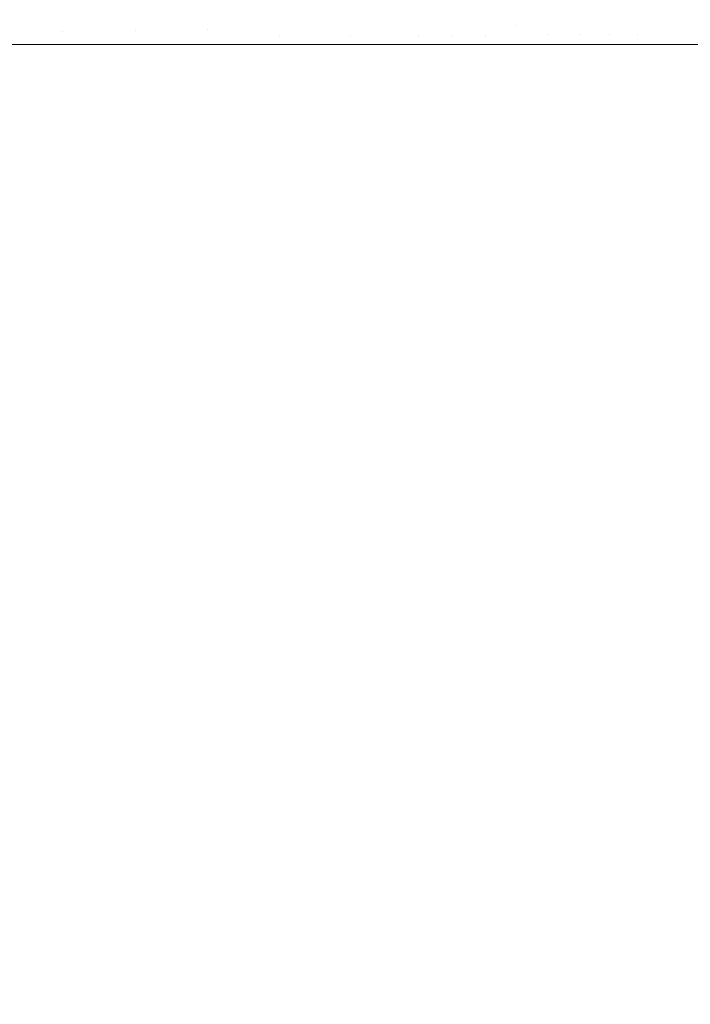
# Model space of a CAD drawing. Header units: centimetres. Extents: x -62 to 63, y 4 to 6.
# Tile 218 of 256: x -20.125 to -20.0377, y 5.7752 to 5.9034. Entities that reach past the tile are written whole.
import ezdxf

# ---------------------------------------------------------------- set-up
doc = ezdxf.new("R2010")
doc.units = ezdxf.units.CM
doc.header["$LTSCALE"] = 2.54
doc.layers.add('Lucido design-1', color=7, linetype='Continuous')

# ---------------------------------------------------------------- blocks, each defined once
blk = doc.blocks.new('Gruppo-4-1')
at = {"color": 7, "linetype": 'Continuous', "lineweight": 9}
for points, invisible_edges in [([(62.97838, 5.90339, -2276.22224), (62.97838, 5.90457, -2276.22227), (-61.85145, 5.90457, -2276.22227), (-61.85145, 5.90339, -2276.22224)], 10), ([(-20.12002, 5.90531, -2277.00763), (-20.11969, 5.90356, -2277.00763), (-20.12921, 5.9033, -2277.00997), (-20.12952, 5.90491, -2277.00997)], 15), ([(-20.10053, 5.90212, -2277.00217), (-20.10075, 5.90408, -2277.00217), (-20.09144, 5.90433, -2276.99903), (-20.0913, 5.90328, -2276.99903)], 15), ([(-20.0913, 5.90328, -2276.99903), (-20.09144, 5.90433, -2276.99903), (-20.08229, 5.90459, -2276.99561), (-20.08214, 5.90347, -2276.99561)], 15), ([(-20.04473, 5.90423, -2276.97674), (-20.04112, 5.90431, -2276.9743), (-20.04099, 5.90292, -2276.9743), (-20.04461, 5.90287, -2276.97674)], 15), ([(-20.03751, 5.90297, -2276.97179), (-20.04099, 5.90292, -2276.9743), (-20.04112, 5.90431, -2276.9743), (-20.03765, 5.90438, -2276.97179)], 15), ([(-61.85145, 5.90339, -2276.22224), (-61.85145, 5.90021, -2276.22217), (62.97838, 5.90021, -2276.22217), (62.97838, 5.90339, -2276.22224)], 8), ([(-20.12903, 5.90173, -2277.00997), (-20.12921, 5.9033, -2277.00997), (-20.11969, 5.90356, -2277.00763), (-20.11949, 5.90186, -2277.00763)], 15), ([(-20.11949, 5.90186, -2277.00763), (-20.11969, 5.90356, -2277.00763), (-20.11019, 5.90382, -2277.00503), (-20.10998, 5.90199, -2277.00503)], 15), ([(-20.10998, 5.90199, -2277.00503), (-20.11019, 5.90382, -2277.00503), (-20.10075, 5.90408, -2277.00217), (-20.10053, 5.90212, -2277.00217)], 15), ([(-20.0913, 5.90328, -2276.99903), (-20.0912, 5.90224, -2276.99903), (-20.10053, 5.90212, -2277.00217)], 11), ([(-20.08214, 5.90347, -2276.99561), (-20.08204, 5.90237, -2276.99561), (-20.0912, 5.90224, -2276.99903), (-20.0913, 5.90328, -2276.99903)], 15), ([(-20.07322, 5.90365, -2276.99191), (-20.07311, 5.90249, -2276.99191), (-20.08204, 5.90237, -2276.99561), (-20.08214, 5.90347, -2276.99561)], 15), ([(-20.06876, 5.90255, -2276.98995), (-20.07311, 5.90249, -2276.99191), (-20.07322, 5.90365, -2276.99191), (-20.06887, 5.90374, -2276.98995)], 15), ([(-20.06887, 5.90374, -2276.98995), (-20.06459, 5.90383, -2276.98792), (-20.06448, 5.9026, -2276.98792), (-20.06876, 5.90255, -2276.98995)], 15), ([(-20.06041, 5.90391, -2276.98582), (-20.06029, 5.90266, -2276.98582), (-20.06448, 5.9026, -2276.98792), (-20.06459, 5.90383, -2276.98792)], 15), ([(-20.05632, 5.904, -2276.98365), (-20.0562, 5.90272, -2276.98365), (-20.06029, 5.90266, -2276.98582), (-20.06041, 5.90391, -2276.98582)], 15), ([(-20.05234, 5.90408, -2276.98142), (-20.05222, 5.90277, -2276.98142), (-20.0562, 5.90272, -2276.98365), (-20.05632, 5.904, -2276.98365)], 15), ([(-20.04848, 5.90416, -2276.97911), (-20.04835, 5.90282, -2276.97911), (-20.05222, 5.90277, -2276.98142), (-20.05234, 5.90408, -2276.98142)], 15), ([(-20.04461, 5.90287, -2276.97674), (-20.04835, 5.90282, -2276.97911), (-20.04848, 5.90416, -2276.97911), (-20.04473, 5.90423, -2276.97674)], 15), ([(-20.12898, 5.90021, -2277.00995), (-20.12903, 5.90173, -2277.00997), (-20.11949, 5.90186, -2277.00763)], 11), ([(-20.11949, 5.90186, -2277.00763), (-20.11945, 5.90021, -2277.00758), (-20.12898, 5.90021, -2277.00995)], 9), ([(-20.11597, 5.90021, -2277.00672), (-20.11949, 5.90186, -2277.00763), (-20.10998, 5.90199, -2277.00503)], 11), ([(-20.11597, 5.90021, -2277.00672), (-20.11945, 5.90021, -2277.00758), (-20.11949, 5.90186, -2277.00763)], 10), ([(-20.10998, 5.90199, -2277.00503), (-20.10993, 5.90021, -2277.00497), (-20.11597, 5.90021, -2277.00672)], 9), ([(-20.10998, 5.90199, -2277.00503), (-20.10053, 5.90212, -2277.00217), (-20.10331, 5.90021, -2277.00307)], 11), ([(-20.10331, 5.90021, -2277.00307), (-20.10993, 5.90021, -2277.00497), (-20.10998, 5.90199, -2277.00503)], 10), ([(-20.10053, 5.90212, -2277.00217), (-20.10047, 5.90021, -2277.00213), (-20.10331, 5.90021, -2277.00307)], 9), ([(-20.10053, 5.90212, -2277.00217), (-20.0912, 5.90224, -2276.99903), (-20.09114, 5.90122, -2276.99903)], 11), ([(-20.09114, 5.90122, -2276.99903), (-20.10047, 5.90021, -2277.00213), (-20.10053, 5.90212, -2277.00217)], 11), ([(-20.09114, 5.90122, -2276.99903), (-20.0912, 5.90224, -2276.99903), (-20.08204, 5.90237, -2276.99561), (-20.08198, 5.90128, -2276.99561)], 15), ([(-20.08198, 5.90128, -2276.99561), (-20.08204, 5.90237, -2276.99561), (-20.07311, 5.90249, -2276.99191), (-20.07305, 5.90134, -2276.99191)], 15), ([(-20.06869, 5.90137, -2276.98995), (-20.07305, 5.90134, -2276.99191), (-20.07311, 5.90249, -2276.99191), (-20.06876, 5.90255, -2276.98995)], 15), ([(-20.06876, 5.90255, -2276.98995), (-20.06448, 5.9026, -2276.98792), (-20.06441, 5.9014, -2276.98792), (-20.06869, 5.90137, -2276.98995)], 15), ([(-20.06441, 5.9014, -2276.98792), (-20.06448, 5.9026, -2276.98792), (-20.06029, 5.90266, -2276.98582)], 11), ([(-20.06441, 5.9014, -2276.98792), (-20.06029, 5.90266, -2276.98582), (-20.06022, 5.90021, -2276.98579), (-20.06429, 5.90021, -2276.98788)], 11), ([(-20.06029, 5.90266, -2276.98582), (-20.0562, 5.90272, -2276.98365), (-20.05737, 5.90021, -2276.98434)], 11), ([(-20.05737, 5.90021, -2276.98434), (-20.06022, 5.90021, -2276.98579), (-20.06029, 5.90266, -2276.98582)], 10), ([(-20.05737, 5.90021, -2276.98434), (-20.0562, 5.90272, -2276.98365), (-20.05613, 5.90145, -2276.98365)], 11), ([(-20.05613, 5.90145, -2276.98365), (-20.0562, 5.90272, -2276.98365), (-20.05222, 5.90277, -2276.98142), (-20.05215, 5.90148, -2276.98142)], 15), ([(-20.05215, 5.90148, -2276.98142), (-20.05222, 5.90277, -2276.98142), (-20.04835, 5.90282, -2276.97911), (-20.04828, 5.90151, -2276.97911)], 15), ([(-20.04828, 5.90151, -2276.97911), (-20.04835, 5.90282, -2276.97911), (-20.04461, 5.90287, -2276.97674), (-20.04453, 5.90153, -2276.97674)], 15), ([(-20.04453, 5.90153, -2276.97674), (-20.04461, 5.90287, -2276.97674), (-20.04099, 5.90292, -2276.9743), (-20.04091, 5.90156, -2276.9743)], 15), ([(-20.03744, 5.90158, -2276.97179), (-20.04091, 5.90156, -2276.9743), (-20.04099, 5.90292, -2276.9743), (-20.03751, 5.90297, -2276.97179)], 15), ([(-20.09114, 5.90122, -2276.99903), (-20.09112, 5.90021, -2276.99903), (-20.10047, 5.90021, -2277.00213)], 9), ([(-20.09099, 5.90021, -2276.99898), (-20.09114, 5.90122, -2276.99903), (-20.08198, 5.90128, -2276.99561)], 11), ([(-20.09099, 5.90021, -2276.99898), (-20.09112, 5.90021, -2276.99903), (-20.09114, 5.90122, -2276.99903)], 10), ([(-20.08198, 5.90128, -2276.99561), (-20.08197, 5.90021, -2276.9956), (-20.09099, 5.90021, -2276.99898)], 9), ([(-20.08099, 5.90021, -2276.99523), (-20.08198, 5.90128, -2276.99561), (-20.07305, 5.90134, -2276.99191)], 11), ([(-20.08099, 5.90021, -2276.99523), (-20.08197, 5.90021, -2276.9956), (-20.08198, 5.90128, -2276.99561)], 10), ([(-20.07305, 5.90134, -2276.99191), (-20.07304, 5.90021, -2276.99189), (-20.08099, 5.90021, -2276.99523)], 9), ([(-20.07213, 5.90021, -2276.99152), (-20.07305, 5.90134, -2276.99191), (-20.06869, 5.90137, -2276.98995)], 11), ([(-20.07213, 5.90021, -2276.99152), (-20.07304, 5.90021, -2276.99189), (-20.07305, 5.90134, -2276.99191)], 10), ([(-20.06869, 5.90137, -2276.98995), (-20.06869, 5.90021, -2276.98992), (-20.07213, 5.90021, -2276.99152)], 9), ([(-20.06441, 5.9014, -2276.98792), (-20.06439, 5.90021, -2276.98792), (-20.06869, 5.90021, -2276.98992)], 9), ([(-20.06869, 5.90021, -2276.98992), (-20.06869, 5.90137, -2276.98995), (-20.06441, 5.9014, -2276.98792)], 11), ([(-20.06429, 5.90021, -2276.98788), (-20.06439, 5.90021, -2276.98792), (-20.06441, 5.9014, -2276.98792)], 10), ([(-20.05613, 5.90145, -2276.98365), (-20.05612, 5.90021, -2276.98364), (-20.05737, 5.90021, -2276.98434)], 9), ([(-20.05215, 5.90148, -2276.98142), (-20.05213, 5.90021, -2276.9814), (-20.05612, 5.90021, -2276.98364), (-20.05613, 5.90145, -2276.98365)], 13), ([(-20.05125, 5.90021, -2276.98091), (-20.05215, 5.90148, -2276.98142), (-20.04828, 5.90151, -2276.97911)], 11), ([(-20.05125, 5.90021, -2276.98091), (-20.05213, 5.90021, -2276.9814), (-20.05215, 5.90148, -2276.98142)], 10), ([(-20.04828, 5.90151, -2276.97911), (-20.04827, 5.90021, -2276.97908), (-20.05125, 5.90021, -2276.98091)], 9), ([(-20.04828, 5.90151, -2276.97911), (-20.04453, 5.90153, -2276.97674), (-20.04584, 5.90021, -2276.9776)], 11), ([(-20.04584, 5.90021, -2276.9776), (-20.04827, 5.90021, -2276.97908), (-20.04828, 5.90151, -2276.97911)], 10), ([(-20.04453, 5.90153, -2276.97674), (-20.04452, 5.90021, -2276.97672), (-20.04584, 5.90021, -2276.9776)], 9), ([(-20.04453, 5.90153, -2276.97674), (-20.04091, 5.90156, -2276.9743), (-20.04106, 5.90021, -2276.97442)], 11), ([(-20.04106, 5.90021, -2276.97442), (-20.04452, 5.90021, -2276.97672), (-20.04453, 5.90153, -2276.97674)], 10), ([(-20.03684, 5.90021, -2276.97137), (-20.04106, 5.90021, -2276.97442), (-20.04091, 5.90156, -2276.9743), (-20.03744, 5.90158, -2276.97179)], 14), ([(-20.1301, 5.90021, -2277.01023), (-20.12898, 5.90021, -2277.00995), (-20.11597, 4.70021, -2277.00672), (-20.11898, 4.70021, -2277.00746)], 10), ([(-20.11898, 4.70021, -2277.00746), (-20.1301, 4.70021, -2277.01023), (-20.1301, 5.90021, -2277.01023)], 10), ([(-20.11597, 4.70021, -2277.00672), (-20.12898, 5.90021, -2277.00995), (-20.11945, 5.90021, -2277.00758)], 9), ([(-20.11945, 5.90021, -2277.00758), (-20.11597, 5.90021, -2277.00672), (-20.11597, 4.70021, -2277.00672)], 10), ([(-20.10767, 4.70021, -2277.00432), (-20.11597, 4.70021, -2277.00672), (-20.11597, 5.90021, -2277.00672), (-20.10993, 5.90021, -2277.00497)], 10), ([(-20.10993, 5.90021, -2277.00497), (-20.10331, 5.90021, -2277.00307), (-20.10331, 4.70021, -2277.00307), (-20.10767, 4.70021, -2277.00432)], 10), ([(-20.09699, 4.70021, -2277.00097), (-20.10331, 4.70021, -2277.00307), (-20.10331, 5.90021, -2277.00307), (-20.10047, 5.90021, -2277.00213)], 10), ([(-20.09099, 4.70021, -2276.99898), (-20.09699, 4.70021, -2277.00097), (-20.10047, 5.90021, -2277.00213), (-20.09112, 5.90021, -2276.99903)], 10), ([(-20.09112, 5.90021, -2276.99903), (-20.09099, 5.90021, -2276.99898), (-20.09099, 4.70021, -2276.99898)], 10), ([(-20.09099, 5.90021, -2276.99898), (-20.08197, 5.90021, -2276.9956), (-20.08099, 4.70021, -2276.99523), (-20.08695, 4.70021, -2276.99747)], 10), ([(-20.08695, 4.70021, -2276.99747), (-20.09099, 4.70021, -2276.99898), (-20.09099, 5.90021, -2276.99898)], 10), ([(-20.08197, 5.90021, -2276.9956), (-20.08099, 5.90021, -2276.99523), (-20.08099, 4.70021, -2276.99523)], 10), ([(-20.07213, 4.70021, -2276.99152), (-20.07758, 4.70021, -2276.9938), (-20.08099, 5.90021, -2276.99523), (-20.07304, 5.90021, -2276.99189)], 10), ([(-20.07758, 4.70021, -2276.9938), (-20.08099, 4.70021, -2276.99523), (-20.08099, 5.90021, -2276.99523)], 10), ([(-20.07304, 5.90021, -2276.99189), (-20.07213, 5.90021, -2276.99152), (-20.07213, 4.70021, -2276.99152)], 10), ([(-20.06887, 4.70021, -2276.99), (-20.07213, 4.70021, -2276.99152), (-20.07213, 5.90021, -2276.99152), (-20.06869, 5.90021, -2276.98992)], 10), ([(-20.06429, 4.70021, -2276.98788), (-20.06887, 4.70021, -2276.99), (-20.06869, 5.90021, -2276.98992), (-20.06439, 5.90021, -2276.98792)], 10), ([(-20.06439, 5.90021, -2276.98792), (-20.06429, 5.90021, -2276.98788), (-20.06429, 4.70021, -2276.98788)], 10), ([(-20.06084, 4.70021, -2276.98611), (-20.06429, 4.70021, -2276.98788), (-20.06429, 5.90021, -2276.98788), (-20.06022, 5.90021, -2276.98579)], 10), ([(-20.06022, 5.90021, -2276.98579), (-20.05737, 5.90021, -2276.98434), (-20.05737, 4.70021, -2276.98434), (-20.06084, 4.70021, -2276.98611)], 10), ([(-20.05737, 5.90021, -2276.98434), (-20.05612, 5.90021, -2276.98364), (-20.05125, 4.70021, -2276.98091), (-20.05346, 4.70021, -2276.98214)], 10), ([(-20.05346, 4.70021, -2276.98214), (-20.05737, 4.70021, -2276.98434), (-20.05737, 5.90021, -2276.98434)], 10), ([(-20.05612, 5.90021, -2276.98364), (-20.05213, 5.90021, -2276.9814), (-20.05125, 4.70021, -2276.98091)], 10), ([(-20.05213, 5.90021, -2276.9814), (-20.05125, 5.90021, -2276.98091), (-20.05125, 4.70021, -2276.98091)], 10), ([(-20.04672, 4.70021, -2276.97813), (-20.05001, 4.70021, -2276.98015), (-20.05125, 5.90021, -2276.98091), (-20.04827, 5.90021, -2276.97908)], 10), ([(-20.05001, 4.70021, -2276.98015), (-20.05125, 4.70021, -2276.98091), (-20.05125, 5.90021, -2276.98091)], 10), ([(-20.04827, 5.90021, -2276.97908), (-20.04584, 5.90021, -2276.9776), (-20.04584, 4.70021, -2276.9776), (-20.04672, 4.70021, -2276.97813)], 10), ([(-20.0436, 4.70021, -2276.9761), (-20.04584, 4.70021, -2276.9776), (-20.04584, 5.90021, -2276.9776), (-20.04452, 5.90021, -2276.97672)], 10), ([(-20.04452, 5.90021, -2276.97672), (-20.04106, 5.90021, -2276.97442), (-20.04106, 4.70021, -2276.97442), (-20.0436, 4.70021, -2276.9761)], 10), ([(-20.04106, 5.90021, -2276.97442), (-20.03684, 5.90021, -2276.97137), (-20.03684, 4.70021, -2276.97137), (-20.03779, 4.70021, -2276.97205)], 10), ([(-20.03779, 4.70021, -2276.97205), (-20.04106, 4.70021, -2276.97442), (-20.04106, 5.90021, -2276.97442)], 10)]:
    blk.add_3dface(points, dxfattribs=dict(at, invisible_edges=invisible_edges))
blk.add_3dface([(-61.85145, 5.90021, -2276.22217), (-61.85145, 4.30021, -2276.22217), (62.97838, 4.30021, -2276.22217), (62.97838, 5.90021, -2276.22217)], dxfattribs=at)
blk = doc.blocks.new('Gruppo-5-1')
at = {"color": 7}
blk.add_blockref('Gruppo-4-1', (0, 0), dxfattribs=at)

msp = doc.modelspace()

# ---------------------------------------------------------------- block references
at = {"layer": 'Lucido design-1', "color": 7}
msp.add_blockref('Gruppo-5-1', (0, 0), dxfattribs=at)

doc.saveas('drawing.dxf')
